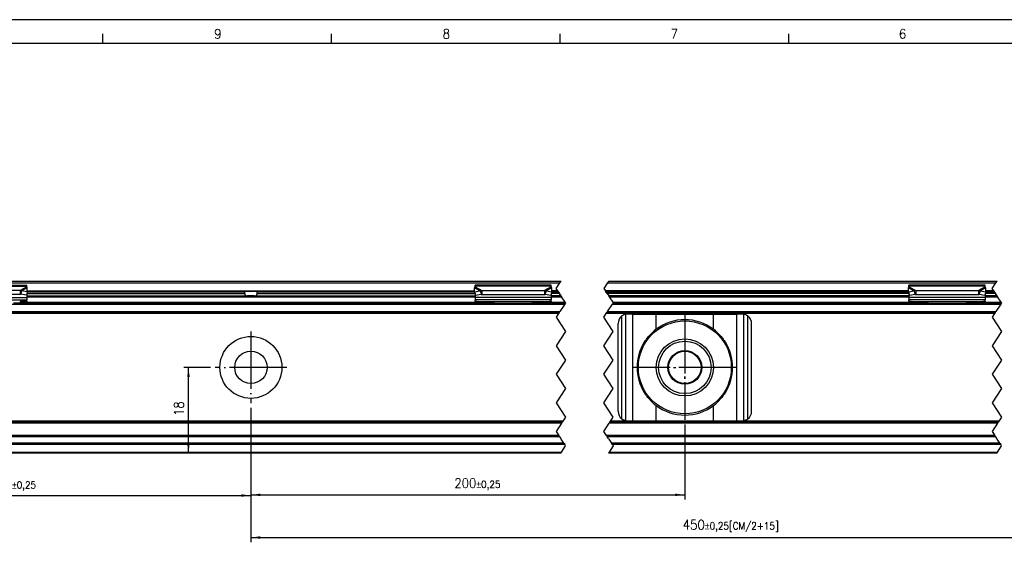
# Model space of a CAD drawing. Header units: millimetres. Extents: x -418 to 1575, y -634 to 914.
# Tile 13 of 49: x -32 to 175, y 334 to 443. Entities that reach past the tile are written whole.
import ezdxf

# ---------------------------------------------------------------- set-up
doc = ezdxf.new("R2010")
doc.units = ezdxf.units.MM
doc.linetypes.add('DOT_CENTER', pattern=[14, 12, -1, 0, -1])
doc.layers.add('1', color=7, linetype='Continuous')
doc.styles.add('CONVERTER_12', font='txt.shx', dxfattribs={"width": 0.9})
doc.dimstyles.new('ME10_DIM_33', dxfattribs={"dimtxt": 2, "dimasz": 2, "dimexe": 1, "dimexo": 1, "dimgap": 1, "dimtad": 1, "dimdsep": 46, "dimtxsty": 'CONVERTER_12', "dimsah": 1, "dimcen": 0.09, "dimclrd": 2, "dimclre": 2, "dimclrt": 2, "dimadec": 0, "dimazin": 0, "dimtol": 1, "dimtp": 0.25, "dimtm": 0.25, "dimtfac": 0.75, "dimtdec": 0, "dimtix": 1, "dimtmove": 0, "dimatfit": 3, "dimfxl": 1, "dimtolj": 1, "dimtzin": 0, "dimarcsym": 0})
doc.dimstyles.new('ME10_DIM_34', dxfattribs={"dimtxt": 2, "dimasz": 2, "dimexe": 1, "dimexo": 1, "dimgap": 1, "dimtad": 1, "dimdsep": 46, "dimtxsty": 'CONVERTER_12', "dimsah": 1, "dimcen": 0.09, "dimclrd": 2, "dimclre": 2, "dimclrt": 2, "dimadec": 0, "dimazin": 0, "dimtol": 1, "dimtp": 0.25, "dimtm": 0.25, "dimtfac": 0.75, "dimtdec": 0, "dimtix": 1, "dimtmove": 0, "dimatfit": 3, "dimfxl": 1, "dimtolj": 1, "dimtzin": 0, "dimarcsym": 0})
doc.dimstyles.new('ME10_DIM_38', dxfattribs={"dimtxt": 2, "dimasz": 2, "dimexe": 1, "dimexo": 1, "dimgap": 1, "dimtad": 1, "dimdsep": 46, "dimtxsty": 'CONVERTER_12', "dimsah": 1, "dimcen": 0.09, "dimclrd": 2, "dimclre": 2, "dimclrt": 2, "dimadec": 0, "dimazin": 0, "dimtol": 1, "dimtp": 0.25, "dimtm": 0.25, "dimtfac": 0.75, "dimtdec": 0, "dimtix": 1, "dimtmove": 0, "dimatfit": 3, "dimfxl": 1, "dimtolj": 1, "dimtzin": 0, "dimarcsym": 0})
doc.dimstyles.new('ME10_DIM_39', dxfattribs={"dimtxt": 2, "dimasz": 2, "dimexe": 1, "dimexo": 1, "dimgap": 1, "dimtad": 1, "dimdsep": 46, "dimtxsty": 'CONVERTER_12', "dimsah": 1, "dimcen": 0.09, "dimclrd": 2, "dimclre": 2, "dimclrt": 2, "dimadec": 0, "dimazin": 0, "dimtfac": 1, "dimtdec": 4, "dimtix": 1, "dimtmove": 0, "dimatfit": 3, "dimfxl": 1, "dimtolj": 1, "dimtzin": 0, "dimarcsym": 0})

# ---------------------------------------------------------------- blocks, each defined once
blk = doc.blocks.new('SOPORTE_SV2__50', base_point=(-242.89, 352.55))
at = {"color": 7, "linetype": 'Continuous'}
for p, q in [((-47.81, 388.3), (81.41, 388.3)), ((-47.58, 388.65), (81.64, 388.65)), ((91.64, 388.65), (173.08, 388.65)), ((-46.39, 387.82), (-30.39, 387.82)), ((-31.8, 386.7), (-44.98, 386.7)), ((-31.8, 386.7), (-31.8, 386.19)), ((-31.8, 386.19), (-31.8, 385.85)), ((-31.58, 386.17), (-31.66, 385.88)), ((-31.47, 386.61), (-31.58, 386.17)), ((-30.3, 386.43), (-31.47, 386.61)), ((-30.3, 386.43), (-30.48, 385.7)), ((-30.39, 387.61), (-30.39, 387.82)), ((-30.39, 387.43), (-30.39, 387.61)), ((-30.3, 386.43), (-30.28, 387.23)), ((-30.3, 386.55), (15.17, 386.55)), ((15.17, 386.55), (18.05, 386.55)), ((15.3, 386.05), (15.3, 386.35)), ((17.92, 386.05), (17.92, 386.35)), ((18.05, 386.55), (63.52, 386.55)), ((63.52, 386.43), (63.5, 387.23)), ((63.52, 386.43), (64.69, 386.61)), ((63.52, 386.43), (63.7, 385.7)), ((63.61, 387.61), (63.61, 387.82)), ((79.61, 387.82), (63.61, 387.82)), ((63.61, 387.43), (63.61, 387.61)), ((64.69, 386.61), (64.8, 386.17)), ((64.8, 386.17), (64.88, 385.88)), ((65.02, 386.7), (78.2, 386.7)), ((65.02, 386.7), (65.02, 386.19)), ((65.02, 386.19), (65.02, 385.85)), ((78.2, 386.7), (78.2, 386.19)), ((78.2, 386.19), (78.2, 385.85)), ((78.42, 386.17), (78.34, 385.88)), ((78.53, 386.61), (78.42, 386.17)), ((78.53, 386.61), (79.7, 386.43)), ((79.7, 386.43), (79.52, 385.7)), ((79.61, 387.61), (79.61, 387.82)), ((79.61, 387.43), (79.61, 387.61)), ((79.7, 386.43), (79.72, 387.23)), ((80.97, 386.55), (79.7, 386.55)), ((154.52, 386.55), (90.97, 386.55)), ((154.52, 386.43), (154.5, 387.23)), ((154.52, 386.43), (155.69, 386.61)), ((154.52, 386.43), (154.7, 385.7)), ((170.61, 387.82), (154.61, 387.82)), ((154.61, 387.61), (154.61, 387.82)), ((154.61, 387.43), (154.61, 387.61)), ((155.69, 386.61), (155.8, 386.17)), ((155.8, 386.17), (155.88, 385.88)), ((156.02, 386.7), (169.2, 386.7)), ((156.02, 386.7), (156.02, 386.19)), ((156.02, 386.19), (156.02, 385.85)), ((169.2, 386.7), (169.2, 386.19)), ((169.2, 386.19), (169.2, 385.85)), ((169.42, 386.17), (169.34, 385.88)), ((169.53, 386.61), (169.42, 386.17)), ((169.53, 386.61), (170.7, 386.43)), ((170.7, 386.43), (170.52, 385.7)), ((170.61, 387.61), (170.61, 387.82)), ((170.61, 387.43), (170.61, 387.61)), ((170.7, 386.43), (170.72, 387.23)), ((172.41, 386.55), (170.7, 386.55)), ((-46.39, 384.72), (-30.39, 384.72)), ((-31.8, 385.85), (-44.98, 385.85)), ((-30.48, 385.7), (-31.66, 385.88)), ((-30.39, 386.08), (-30.39, 385.21)), ((-30.39, 385.55), (15.92, 385.55)), ((-30.39, 385.21), (-30.39, 384.72)), ((-30.39, 384.44), (-30.39, 384.72)), ((-30.39, 384.44), (-30.39, 384.26)), ((-30.39, 384.26), (-30.39, 384.05)), ((17.3, 385.55), (15.92, 385.55)), ((17.3, 385.55), (63.61, 385.55)), ((63.61, 386.08), (63.61, 385.21)), ((63.61, 385.21), (63.61, 384.72)), ((79.61, 384.72), (63.61, 384.72)), ((63.61, 384.44), (63.61, 384.72)), ((63.61, 384.44), (63.61, 384.26)), ((63.61, 384.26), (63.61, 384.05)), ((63.7, 385.7), (64.88, 385.88)), ((65.02, 385.85), (78.2, 385.85)), ((65.1, 384.33), (68.61, 384.06)), ((65.1, 384.33), (65.1, 384.22)), ((66.37, 384.05), (65.1, 384.15)), ((74.61, 384.06), (78.12, 384.33)), ((78.12, 384.15), (76.85, 384.05)), ((78.12, 384.22), (78.12, 384.33)), ((78.34, 385.88), (79.52, 385.7)), ((79.61, 386.08), (79.61, 385.21)), ((81.64, 385.55), (79.61, 385.55)), ((79.61, 385.21), (79.61, 384.72)), ((79.61, 384.44), (79.61, 384.72)), ((79.61, 384.44), (79.61, 384.26)), ((79.61, 384.26), (79.61, 384.05)), ((154.61, 385.55), (91.64, 385.55)), ((154.61, 386.08), (154.61, 385.21)), ((154.61, 385.21), (154.61, 384.72)), ((154.61, 384.44), (154.61, 384.72)), ((170.61, 384.72), (154.61, 384.72)), ((154.61, 384.44), (154.61, 384.26)), ((154.61, 384.26), (154.61, 384.05)), ((154.7, 385.7), (155.88, 385.88)), ((156.02, 385.85), (169.2, 385.85)), ((156.1, 384.33), (159.61, 384.06)), ((156.1, 384.33), (156.1, 384.22)), ((157.37, 384.05), (156.1, 384.15)), ((165.61, 384.06), (169.12, 384.33)), ((169.12, 384.15), (167.85, 384.05)), ((169.12, 384.22), (169.12, 384.33)), ((169.34, 385.88), (170.52, 385.7)), ((170.61, 386.08), (170.61, 385.21)), ((173.08, 385.55), (170.61, 385.55)), ((170.61, 385.21), (170.61, 384.72)), ((170.61, 384.44), (170.61, 384.72)), ((170.61, 384.44), (170.61, 384.26)), ((170.61, 384.26), (170.61, 384.05)), ((-47.98, 382.05), (81.24, 382.05)), ((-30.39, 384.05), (-33.15, 384.05)), ((-30.39, 384.05), (63.61, 384.05)), ((63.61, 384.05), (66.37, 384.05)), ((66.37, 384.05), (68.61, 384.05)), ((68.61, 384.06), (74.61, 384.06)), ((68.61, 384.06), (68.61, 384.05)), ((68.61, 384.05), (70.46, 384.05)), ((70.46, 384.05), (70.46, 384.05)), ((70.46, 384.05), (74.61, 384.05)), ((74.61, 384.06), (74.61, 384.05)), ((74.61, 384.05), (76.85, 384.05)), ((76.85, 384.05), (79.61, 384.05)), ((79.61, 384.05), (82.57, 384.05)), ((91.24, 382.05), (172.68, 382.05)), ((92.57, 384.05), (154.61, 384.05)), ((154.61, 384.05), (157.37, 384.05)), ((157.37, 384.05), (159.61, 384.05)), ((159.61, 384.06), (165.61, 384.06)), ((159.61, 384.06), (159.61, 384.05)), ((159.61, 384.05), (161.46, 384.05)), ((161.46, 384.05), (161.46, 384.05)), ((161.46, 384.05), (165.61, 384.05)), ((165.61, 384.06), (165.61, 384.05)), ((165.61, 384.05), (167.85, 384.05)), ((167.85, 384.05), (170.61, 384.05)), ((170.61, 384.05), (174.01, 384.05)), ((96.68, 381.75), (95.61, 381.75)), ((96.68, 381.75), (101.6, 381.75)), ((101.6, 381.75), (113.62, 381.75)), ((113.62, 381.75), (118.54, 381.75)), ((119.61, 381.75), (118.54, 381.75)), ((93.61, 361.35), (93.61, 379.75)), ((121.61, 361.35), (121.61, 379.75)), ((95.61, 359.35), (96.68, 359.35)), ((96.68, 359.35), (101.6, 359.35)), ((101.6, 359.35), (113.62, 359.35)), ((113.62, 359.35), (118.54, 359.35)), ((118.54, 359.35), (119.61, 359.35)), ((81.91, 359.05), (-47.31, 359.05)), ((173.35, 359.05), (91.91, 359.05)), ((81.16, 356.27), (-48.05, 356.27)), ((172.6, 356.27), (91.16, 356.27)), ((82.31, 354.55), (-46.91, 354.55)), ((173.75, 354.55), (92.31, 354.55)), ((81.57, 352.55), (-47.64, 352.55)), ((173.01, 352.55), (91.57, 352.55))]:
    blk.add_line(p, q, dxfattribs=at)
at = {"color": 2, "linetype": 'DOT_CENTER'}
for p, q in [((80.61, 387.1), (81.41, 388.3)), ((81.41, 388.3), (81.64, 388.65)), ((91.41, 388.3), (90.61, 387.1)), ((91.64, 388.65), (91.41, 388.3)), ((172.05, 387.1), (172.84, 388.3)), ((172.84, 388.3), (173.08, 388.65)), ((80.94, 386.6), (80.61, 387.1)), ((80.97, 386.55), (80.94, 386.6)), ((80.97, 386.55), (81.11, 386.35)), ((81.11, 386.35), (81.31, 386.05)), ((90.61, 387.1), (90.94, 386.6)), ((90.94, 386.6), (90.97, 386.55)), ((91.11, 386.35), (90.97, 386.55)), ((91.31, 386.05), (91.11, 386.35)), ((172.38, 386.6), (172.05, 387.1)), ((172.41, 386.55), (172.38, 386.6)), ((172.41, 386.55), (172.55, 386.35)), ((172.55, 386.35), (172.75, 386.05)), ((81.64, 385.55), (81.31, 386.05)), ((81.64, 385.55), (81.77, 385.35)), ((82.51, 384.25), (81.77, 385.35)), ((82.51, 384.25), (82.61, 384.1)), ((82.61, 384.1), (82.57, 384.05)), ((91.31, 386.05), (91.64, 385.55)), ((91.77, 385.35), (91.64, 385.55)), ((91.77, 385.35), (92.51, 384.25)), ((92.61, 384.1), (92.51, 384.25)), ((92.57, 384.05), (92.61, 384.1)), ((173.08, 385.55), (172.75, 386.05)), ((173.08, 385.55), (173.21, 385.35)), ((173.95, 384.25), (173.21, 385.35)), ((173.95, 384.25), (174.05, 384.1)), ((174.05, 384.1), (174.01, 384.05)), ((81.24, 382.05), (81.11, 381.85)), ((81.24, 382.05), (81.37, 382.25)), ((82.44, 383.85), (81.37, 382.25)), ((82.44, 383.85), (82.57, 384.05)), ((91.11, 381.85), (91.24, 382.05)), ((91.37, 382.25), (91.24, 382.05)), ((91.37, 382.25), (92.44, 383.85)), ((92.57, 384.05), (92.44, 383.85)), ((172.68, 382.05), (172.55, 381.85)), ((172.68, 382.05), (172.81, 382.25)), ((173.88, 383.85), (172.81, 382.25)), ((173.88, 383.85), (174.01, 384.05)), ((81.11, 381.85), (80.61, 381.1)), ((80.61, 381.1), (82.61, 378.1)), ((90.61, 381.1), (91.11, 381.85)), ((92.61, 378.1), (90.61, 381.1)), ((172.55, 381.85), (172.05, 381.1)), ((172.05, 381.1), (174.05, 378.1)), ((82.61, 378.1), (80.61, 375.1)), ((90.61, 375.1), (92.61, 378.1)), ((174.05, 378.1), (172.05, 375.1)), ((80.61, 375.1), (82.61, 372.1)), ((92.61, 372.1), (90.61, 375.1)), ((172.05, 375.1), (174.05, 372.1)), ((82.61, 372.1), (80.61, 369.1)), ((90.61, 369.1), (92.61, 372.1)), ((174.05, 372.1), (172.05, 369.1)), ((80.61, 369.1), (82.61, 366.1)), ((92.61, 366.1), (90.61, 369.1)), ((172.05, 369.1), (174.05, 366.1)), ((82.61, 366.1), (80.61, 363.1)), ((90.61, 363.1), (92.61, 366.1)), ((174.05, 366.1), (172.05, 363.1)), ((80.61, 363.1), (82.61, 360.1)), ((92.61, 360.1), (90.61, 363.1)), ((172.05, 363.1), (174.05, 360.1)), ((82.61, 360.1), (82.04, 359.25)), ((92.04, 359.25), (92.61, 360.1)), ((174.05, 360.1), (173.48, 359.25)), ((81.77, 358.85), (80.61, 357.1)), ((81.77, 358.85), (81.91, 359.05)), ((82.04, 359.25), (81.91, 359.05)), ((90.61, 357.1), (91.77, 358.85)), ((91.91, 359.05), (91.77, 358.85)), ((91.91, 359.05), (92.04, 359.25)), ((173.21, 358.85), (172.05, 357.1)), ((173.21, 358.85), (173.35, 359.05)), ((173.48, 359.25), (173.35, 359.05)), ((80.61, 357.1), (81.16, 356.27)), ((81.16, 356.27), (81.35, 355.99)), ((81.35, 355.99), (81.57, 355.66)), ((81.7, 355.46), (81.57, 355.66)), ((82.23, 354.67), (81.7, 355.46)), ((91.16, 356.27), (90.61, 357.1)), ((91.35, 355.99), (91.16, 356.27)), ((91.57, 355.66), (91.35, 355.99)), ((91.57, 355.66), (91.7, 355.46)), ((91.7, 355.46), (92.23, 354.67)), ((172.05, 357.1), (172.6, 356.27)), ((172.6, 356.27), (172.79, 355.99)), ((172.79, 355.99), (173, 355.66)), ((173.14, 355.46), (173, 355.66)), ((173.67, 354.67), (173.14, 355.46)), ((81.71, 352.75), (82.61, 354.1)), ((82.31, 354.55), (82.23, 354.67)), ((82.31, 354.55), (82.44, 354.35)), ((82.61, 354.1), (82.44, 354.35)), ((92.61, 354.1), (91.71, 352.75)), ((92.23, 354.67), (92.31, 354.55)), ((92.44, 354.35), (92.31, 354.55)), ((92.44, 354.35), (92.61, 354.1)), ((173.15, 352.75), (174.05, 354.1)), ((173.75, 354.55), (173.67, 354.67)), ((173.75, 354.55), (173.88, 354.35)), ((174.05, 354.1), (173.88, 354.35)), ((81.57, 352.55), (81.71, 352.75)), ((91.71, 352.75), (91.57, 352.55)), ((173.01, 352.55), (173.15, 352.75))]:
    blk.add_line(p, q, dxfattribs=at)
at = {"color": 3, "linetype": 'Continuous'}
for p, q in [((91.41, 388.3), (172.84, 388.3)), ((-46.39, 387.61), (-30.39, 387.61)), ((-30.39, 387.43), (-31.8, 386.7)), ((-30.28, 387.23), (-31.47, 386.61)), ((15.3, 386.35), (-30.32, 386.35)), ((-30.3, 386.6), (63.52, 386.6)), ((63.54, 386.35), (17.92, 386.35)), ((63.5, 387.23), (64.69, 386.61)), ((79.61, 387.61), (63.61, 387.61)), ((63.61, 387.43), (65.02, 386.7)), ((79.61, 387.43), (78.2, 386.7)), ((79.72, 387.23), (78.53, 386.61)), ((79.68, 386.35), (81.11, 386.35)), ((80.94, 386.6), (79.7, 386.6)), ((154.52, 386.6), (90.94, 386.6)), ((91.11, 386.35), (154.54, 386.35)), ((154.5, 387.23), (155.69, 386.61)), ((170.61, 387.61), (154.61, 387.61)), ((154.61, 387.43), (156.02, 386.7)), ((170.61, 387.43), (169.2, 386.7)), ((170.72, 387.23), (169.53, 386.61)), ((170.68, 386.35), (172.55, 386.35)), ((172.38, 386.6), (170.7, 386.6)), ((-46.39, 385.21), (-30.39, 385.21)), ((-30.39, 386.05), (15.3, 386.05)), ((-30.39, 385.35), (63.61, 385.35)), ((-30.39, 384.25), (63.61, 384.25)), ((17.92, 386.05), (63.61, 386.05)), ((79.61, 385.21), (63.61, 385.21)), ((78.12, 384.33), (65.1, 384.33)), ((65.1, 384.22), (65.1, 384.15)), ((78.12, 384.15), (78.12, 384.22)), ((81.31, 386.05), (79.61, 386.05)), ((79.61, 385.35), (81.77, 385.35)), ((79.61, 384.25), (82.51, 384.25)), ((154.61, 386.05), (91.31, 386.05)), ((91.77, 385.35), (154.61, 385.35)), ((92.51, 384.25), (154.61, 384.25)), ((170.61, 385.21), (154.61, 385.21)), ((169.12, 384.33), (156.1, 384.33)), ((156.1, 384.22), (156.1, 384.15)), ((169.12, 384.15), (169.12, 384.22)), ((172.75, 386.05), (170.61, 386.05)), ((170.61, 385.35), (173.21, 385.35)), ((170.61, 384.25), (173.95, 384.25)), ((-47.84, 382.25), (81.37, 382.25)), ((-46.78, 383.85), (82.44, 383.85)), ((91.37, 382.25), (172.81, 382.25)), ((92.44, 383.85), (173.88, 383.85)), ((81.11, 381.85), (-48.11, 381.85)), ((172.55, 381.85), (91.11, 381.85)), ((94.41, 359.75), (94.41, 381.35)), ((95.21, 359.39), (95.21, 381.71)), ((96.68, 359.35), (96.68, 381.75)), ((101.6, 378.54), (101.6, 381.75)), ((113.62, 378.54), (113.62, 381.75)), ((118.54, 359.35), (118.54, 381.75)), ((120.01, 359.39), (120.01, 381.71)), ((120.81, 359.75), (120.81, 381.35)), ((101.6, 359.35), (101.6, 362.56)), ((113.62, 359.35), (113.62, 362.56)), ((81.77, 358.85), (-47.44, 358.85)), ((82.04, 359.25), (-47.18, 359.25)), ((173.21, 358.85), (91.77, 358.85)), ((173.48, 359.25), (92.04, 359.25)), ((81.35, 355.99), (-47.87, 355.99)), ((172.79, 355.99), (91.35, 355.99)), ((82.23, 354.67), (-46.99, 354.67)), ((82.44, 354.35), (-46.78, 354.35)), ((173.67, 354.67), (92.23, 354.67)), ((173.88, 354.35), (92.44, 354.35)), ((-47.51, 352.75), (81.71, 352.75)), ((91.71, 352.75), (173.15, 352.75))]:
    blk.add_line(p, q, dxfattribs=at)
at = {"color": 7, "linetype": 'Continuous'}
for centre, radius in [((107.61, 370.55), 9.75), ((16.61, 370.55), 6.5), ((107.61, 370.55), 6), ((107.61, 370.55), 5.5), ((16.61, 370.55), 3.4), ((107.61, 370.55), 3.55), ((107.61, 370.55), 3.4)]:
    blk.add_circle(centre, radius, dxfattribs=at)
for centre, radius, start, end in [((95.61, 379.75), 2, 126.8699, 180), ((95.61, 379.75), 2, 101.598, 126.8699), ((95.61, 379.75), 2, 90, 101.598), ((107.61, 370.55), 10, 53.076, 126.924), ((119.61, 379.75), 2, 78.402, 90), ((119.61, 379.75), 2, 53.1301, 78.402), ((119.61, 379.75), 2, 0, 53.1301), ((107.61, 370.55), 10, 126.924, 138.5708), ((107.61, 370.55), 10, 41.4292, 53.076), ((107.61, 370.55), 10, 148.2363, 211.7637), ((107.61, 370.55), 10, 328.2362, 31.7638), ((107.61, 370.55), 10, 221.4292, 233.076), ((107.61, 370.55), 10, 306.924, 318.5708), ((107.61, 370.55), 10, 233.076, 306.924), ((95.61, 361.35), 2, 180, 233.1301), ((95.61, 361.35), 2, 233.1301, 258.402), ((95.61, 361.35), 2, 258.402, 270), ((119.61, 361.35), 2, 270, 281.598), ((119.61, 361.35), 2, 281.598, 306.8699), ((119.61, 361.35), 2, 306.8699, 0)]:
    blk.add_arc(centre, radius, start, end, dxfattribs=at)
for points, knots in [([(-31.47, 386.61), (-31.5, 386.62), (-31.56, 386.64), (-31.64, 386.66), (-31.72, 386.69), (-31.78, 386.7), (-31.8, 386.7)], [0, 0, 0, 0, 0.0909021, 0.1730263, 0.2625573, 0.3435203, 0.3435203, 0.3435203, 0.3435203]), ([(-30.28, 387.23), (-30.29, 387.24), (-30.31, 387.28), (-30.33, 387.34), (-30.36, 387.39), (-30.38, 387.42), (-30.39, 387.43)], [0, 0, 0, 0, 0.0583422, 0.1234865, 0.1837171, 0.2333289, 0.2333289, 0.2333289, 0.2333289]), ([(15.3, 386.35), (15.3, 386.35), (15.3, 386.35), (15.3, 386.37), (15.29, 386.4), (15.29, 386.43), (15.28, 386.45), (15.27, 386.47), (15.26, 386.48), (15.25, 386.5), (15.24, 386.51), (15.23, 386.52), (15.22, 386.53), (15.21, 386.54), (15.19, 386.55), (15.17, 386.55), (15.17, 386.55)], [0, 0, 0, 0, 0.0032229, 0.0063371, 0.0457201, 0.0837487, 0.1009721, 0.1216592, 0.1407306, 0.1560497, 0.1717641, 0.1867764, 0.2020905, 0.2139013, 0.2375075, 0.2593423, 0.2593423, 0.2593423, 0.2593423]), ([(18.05, 386.55), (18.05, 386.55), (18.03, 386.55), (18.01, 386.54), (17.99, 386.52), (17.97, 386.5), (17.96, 386.48), (17.95, 386.47), (17.94, 386.45), (17.94, 386.43), (17.93, 386.41), (17.92, 386.39), (17.92, 386.37), (17.92, 386.35), (17.92, 386.35), (17.92, 386.35)], [0, 0, 0, 0, 0.0218348, 0.045441, 0.0729509, 0.1032303, 0.1220026, 0.1376206, 0.1583078, 0.1755311, 0.1960618, 0.2221082, 0.2529805, 0.2560947, 0.2593176, 0.2593176, 0.2593176, 0.2593176]), ([(63.5, 387.23), (63.51, 387.24), (63.53, 387.28), (63.55, 387.34), (63.58, 387.39), (63.6, 387.42), (63.61, 387.43)], [0, 0, 0, 0, 0.0583422, 0.1234865, 0.1837171, 0.2333289, 0.2333289, 0.2333289, 0.2333289]), ([(64.69, 386.61), (64.72, 386.62), (64.77, 386.64), (64.86, 386.66), (64.94, 386.69), (65, 386.7), (65.02, 386.7)], [0, 0, 0, 0, 0.0837038, 0.1730262, 0.2585914, 0.3435203, 0.3435203, 0.3435203, 0.3435203]), ([(78.2, 386.7), (78.22, 386.7), (78.28, 386.68), (78.36, 386.66), (78.45, 386.64), (78.5, 386.62), (78.53, 386.61)], [0, 0, 0, 0, 0.0879177, 0.170494, 0.2598164, 0.3435202, 0.3435202, 0.3435202, 0.3435202]), ([(79.72, 387.23), (79.71, 387.25), (79.69, 387.28), (79.67, 387.34), (79.64, 387.39), (79.62, 387.42), (79.61, 387.43)], [0, 0, 0, 0, 0.0630544, 0.1234867, 0.1837173, 0.233329, 0.233329, 0.233329, 0.233329]), ([(154.5, 387.23), (154.51, 387.25), (154.53, 387.28), (154.55, 387.34), (154.58, 387.39), (154.6, 387.42), (154.61, 387.43)], [0, 0, 0, 0, 0.0630544, 0.1234867, 0.1753749, 0.2333288, 0.2333288, 0.2333288, 0.2333288]), ([(155.69, 386.61), (155.72, 386.62), (155.77, 386.64), (155.86, 386.66), (155.94, 386.68), (156, 386.7), (156.02, 386.7)], [0, 0, 0, 0, 0.0837038, 0.1730262, 0.2556025, 0.3435202, 0.3435202, 0.3435202, 0.3435202]), ([(169.2, 386.7), (169.22, 386.7), (169.28, 386.68), (169.36, 386.66), (169.45, 386.64), (169.5, 386.62), (169.53, 386.61)], [0, 0, 0, 0, 0.0879177, 0.170494, 0.2598164, 0.3435202, 0.3435202, 0.3435202, 0.3435202]), ([(170.72, 387.23), (170.71, 387.24), (170.69, 387.28), (170.67, 387.33), (170.64, 387.39), (170.62, 387.42), (170.61, 387.43)], [0, 0, 0, 0, 0.0583422, 0.1234865, 0.1753748, 0.2333287, 0.2333287, 0.2333287, 0.2333287]), ([(-30.39, 384.44), (-30.51, 384.43), (-30.76, 384.42), (-31.14, 384.39), (-31.51, 384.36), (-31.76, 384.34), (-31.88, 384.33)], [0, 0, 0, 0, 0.373743, 0.74735, 1.121192, 1.494893, 1.494893, 1.494893, 1.494893]), ([(-31.88, 384.15), (-31.76, 384.16), (-31.51, 384.18), (-31.14, 384.2), (-30.76, 384.23), (-30.51, 384.25), (-30.39, 384.26)], [0, 0, 0, 0, 0.373648, 0.747439, 1.120997, 1.494694, 1.494694, 1.494694, 1.494694]), ([(-31.66, 385.88), (-31.67, 385.88), (-31.69, 385.87), (-31.73, 385.86), (-31.77, 385.85), (-31.79, 385.85), (-31.8, 385.85)], [0, 0, 0, 0, 0.0372861, 0.0751943, 0.1129244, 0.1512902, 0.1512902, 0.1512902, 0.1512902]), ([(15.3, 386.05), (15.3, 386.04), (15.3, 386.01), (15.3, 385.98), (15.31, 385.95), (15.31, 385.9), (15.33, 385.85), (15.35, 385.79), (15.38, 385.74), (15.42, 385.7), (15.45, 385.67), (15.51, 385.63), (15.59, 385.59), (15.69, 385.56), (15.81, 385.55), (15.88, 385.55), (15.92, 385.55)], [0, 0, 0, 0, 0.0350286, 0.0700793, 0.1044262, 0.1388823, 0.2000585, 0.2686213, 0.3257314, 0.3745865, 0.4257417, 0.4743706, 0.5784279, 0.6876454, 0.7990069, 0.9187125, 0.9187125, 0.9187125, 0.9187125]), ([(17.3, 385.55), (17.34, 385.55), (17.41, 385.55), (17.53, 385.56), (17.63, 385.59), (17.71, 385.63), (17.77, 385.67), (17.8, 385.7), (17.84, 385.74), (17.87, 385.79), (17.89, 385.85), (17.91, 385.9), (17.91, 385.94), (17.92, 385.98), (17.92, 386.01), (17.92, 386.04), (17.92, 386.05)], [0, 0, 0, 0, 0.1197056, 0.231067, 0.3402846, 0.4443418, 0.4929708, 0.544126, 0.5929811, 0.6500912, 0.7163179, 0.7798318, 0.8112529, 0.8486346, 0.8836854, 0.918714, 0.918714, 0.918714, 0.918714]), ([(63.61, 384.44), (63.73, 384.43), (63.98, 384.42), (64.36, 384.39), (64.73, 384.36), (64.98, 384.34), (65.1, 384.33)], [0, 0, 0, 0, 0.373747, 0.74735, 1.121191, 1.494893, 1.494893, 1.494893, 1.494893]), ([(65.1, 384.15), (64.98, 384.16), (64.73, 384.18), (64.36, 384.2), (63.98, 384.23), (63.73, 384.25), (63.61, 384.26)], [0, 0, 0, 0, 0.373648, 0.747439, 1.120997, 1.494694, 1.494694, 1.494694, 1.494694]), ([(64.88, 385.88), (64.89, 385.88), (64.91, 385.87), (64.95, 385.86), (64.99, 385.85), (65.01, 385.85), (65.02, 385.85)], [0, 0, 0, 0, 0.0372861, 0.0751943, 0.1129244, 0.1512902, 0.1512902, 0.1512902, 0.1512902]), ([(78.12, 384.33), (78.24, 384.34), (78.49, 384.36), (78.86, 384.39), (79.24, 384.42), (79.49, 384.43), (79.61, 384.44)], [0, 0, 0, 0, 0.373701, 0.747543, 1.121151, 1.494893, 1.494893, 1.494893, 1.494893]), ([(79.61, 384.26), (79.49, 384.25), (79.24, 384.23), (78.86, 384.2), (78.49, 384.18), (78.24, 384.16), (78.12, 384.15)], [0, 0, 0, 0, 0.373698, 0.747255, 1.121052, 1.494694, 1.494694, 1.494694, 1.494694]), ([(78.2, 385.85), (78.21, 385.85), (78.23, 385.85), (78.27, 385.86), (78.31, 385.87), (78.33, 385.88), (78.34, 385.88)], [0, 0, 0, 0, 0.0383658, 0.0760959, 0.1140041, 0.1512902, 0.1512902, 0.1512902, 0.1512902]), ([(154.61, 384.44), (154.73, 384.43), (154.98, 384.42), (155.36, 384.39), (155.73, 384.36), (155.98, 384.34), (156.1, 384.33)], [0, 0, 0, 0, 0.373747, 0.74735, 1.121191, 1.494893, 1.494893, 1.494893, 1.494893]), ([(156.1, 384.15), (155.98, 384.16), (155.73, 384.18), (155.36, 384.2), (154.98, 384.23), (154.73, 384.25), (154.61, 384.26)], [0, 0, 0, 0, 0.373642, 0.747439, 1.120997, 1.494694, 1.494694, 1.494694, 1.494694]), ([(155.88, 385.88), (155.89, 385.88), (155.91, 385.87), (155.95, 385.86), (155.99, 385.85), (156.01, 385.85), (156.02, 385.85)], [0, 0, 0, 0, 0.0372861, 0.0751943, 0.1129244, 0.1512902, 0.1512902, 0.1512902, 0.1512902]), ([(169.12, 384.33), (169.24, 384.34), (169.49, 384.36), (169.86, 384.39), (170.24, 384.42), (170.49, 384.43), (170.61, 384.44)], [0, 0, 0, 0, 0.373702, 0.747543, 1.12115, 1.494893, 1.494893, 1.494893, 1.494893]), ([(170.61, 384.26), (170.49, 384.25), (170.24, 384.23), (169.86, 384.2), (169.49, 384.18), (169.24, 384.16), (169.12, 384.15)], [0, 0, 0, 0, 0.373702, 0.747255, 1.121047, 1.494694, 1.494694, 1.494694, 1.494694]), ([(169.2, 385.85), (169.21, 385.85), (169.23, 385.85), (169.27, 385.86), (169.31, 385.87), (169.33, 385.88), (169.34, 385.88)], [0, 0, 0, 0, 0.0383658, 0.0760959, 0.1140041, 0.1512902, 0.1512902, 0.1512902, 0.1512902]), ([(99.11, 375.81), (99.19, 375.93), (99.35, 376.16), (99.6, 376.5), (99.85, 376.84), (100.03, 377.06), (100.11, 377.17)], [0, 0, 0, 0, 0.425548, 0.842522, 1.267064, 1.685169, 1.685169, 1.685169, 1.685169]), ([(115.11, 377.17), (115.19, 377.06), (115.37, 376.84), (115.62, 376.5), (115.87, 376.16), (116.03, 375.93), (116.11, 375.81)], [0, 0, 0, 0, 0.418104, 0.842646, 1.25962, 1.685167, 1.685167, 1.685167, 1.685167]), ([(100.11, 363.93), (100.03, 364.04), (99.85, 364.26), (99.6, 364.6), (99.35, 364.94), (99.19, 365.17), (99.11, 365.29)], [0, 0, 0, 0, 0.418104, 0.842647, 1.259621, 1.685169, 1.685169, 1.685169, 1.685169]), ([(116.11, 365.29), (116.03, 365.17), (115.87, 364.94), (115.62, 364.6), (115.37, 364.26), (115.19, 364.04), (115.11, 363.93)], [0, 0, 0, 0, 0.425548, 0.842521, 1.267063, 1.685167, 1.685167, 1.685167, 1.685167])]:
    blk.add_open_spline(points, degree=3, knots=knots, dxfattribs=at)
at = {"layer": '1', "color": 2, "linetype": 'DOT_CENTER'}
for p, q in [((107.61, 381.55), (107.61, 359.55)), ((107.61, 381.3), (107.61, 359.8)), ((16.61, 378.05), (16.61, 363.05)), ((24.11, 370.55), (9.11, 370.55)), ((118.61, 370.55), (96.61, 370.55)), ((118.36, 370.55), (96.86, 370.55))]:
    blk.add_line(p, q, dxfattribs=at)
blk = doc.blocks.new('*D97')
at = {"layer": '1', "color": 2, "linetype": 'Continuous'}
for p, q in [((16.61, 362.05), (16.61, 342.81)), ((107.61, 358.55), (107.61, 342.81)), ((16.61, 343.81), (107.61, 343.81))]:
    blk.add_line(p, q, dxfattribs=at)
at = {"layer": '1', "color": 2}
for points in [[(18.61, 344.07), (18.61, 343.55), (16.61, 343.81)], [(105.61, 343.55), (105.61, 344.07), (107.61, 343.81)]]:
    blk.add_solid(points, dxfattribs=at)
at = {"layer": '1', "color": 2, "insert": (59.27, 344.81), "char_height": 2, "attachment_point": 7, "rotation": 0.0001, "line_spacing_factor": 0.60024, "style": 'CONVERTER_12'}
blk.add_mtext('\\C2;\\C2;\\C2;200\\C2;\\H1.5;{\\Fgdt;`}0,25\\C2;', dxfattribs=at)
blk = doc.blocks.new('*D98')
at = {"layer": '1', "color": 2, "linetype": 'Continuous'}
for p, q in [((16.61, 362.05), (16.61, 342.66)), ((-74.39, 358.55), (-74.39, 342.66)), ((-74.39, 343.66), (16.61, 343.66))]:
    blk.add_line(p, q, dxfattribs=at)
at = {"layer": '1', "color": 2}
for points in [[(-72.39, 343.93), (-72.39, 343.4), (-74.39, 343.66)], [(14.61, 343.4), (14.61, 343.93), (16.61, 343.66)]]:
    blk.add_solid(points, dxfattribs=at)
at = {"layer": '1', "color": 2, "insert": (-38.13, 344.66), "char_height": 2, "attachment_point": 7, "rotation": 0.0001, "line_spacing_factor": 0.60024, "style": 'CONVERTER_12'}
blk.add_mtext('\\C2;200\\C2;\\H1.5;{\\Fgdt;`}0,25', dxfattribs=at)
blk = doc.blocks.new('*D102')
at = {"layer": '1', "color": 2, "linetype": 'Continuous'}
for p, q in [((16.61, 362.05), (16.61, 333.85)), ((216.61, 358.55), (216.61, 333.85)), ((16.61, 334.85), (216.61, 334.85))]:
    blk.add_line(p, q, dxfattribs=at)
at = {"layer": '1', "color": 2}
for points in [[(18.61, 335.12), (18.61, 334.59), (16.61, 334.85)], [(214.61, 334.59), (214.61, 335.12), (216.61, 334.85)]]:
    blk.add_solid(points, dxfattribs=at)
at = {"layer": '1', "color": 2, "insert": (107.18, 336.05), "char_height": 2, "attachment_point": 7, "rotation": 0.0001, "line_spacing_factor": 0.60024, "style": 'CONVERTER_12'}
blk.add_mtext('\\C2;\\C2;\\C2;450\\C2;\\H1.5;{\\Fgdt;`}0,25\\C2;[CM/2+15]', dxfattribs=at)
blk = doc.blocks.new('*D103')
at = {"layer": '1', "color": 2, "linetype": 'Continuous'}
for p, q in [((8.11, 370.55), (2.51, 370.55)), ((3.51, 352.55), (3.51, 370.55)), ((80.57, 352.55), (2.51, 352.55))]:
    blk.add_line(p, q, dxfattribs=at)
at = {"layer": '1', "color": 2}
for points in [[(3.77, 368.55), (3.25, 368.55), (3.51, 370.55)], [(3.25, 354.55), (3.77, 354.55), (3.51, 352.55)]]:
    blk.add_solid(points, dxfattribs=at)
at = {"layer": '1', "color": 2, "insert": (2.51, 360.35), "char_height": 2, "attachment_point": 7, "rotation": 90, "line_spacing_factor": 0.60024, "style": 'CONVERTER_12'}
blk.add_mtext('18', dxfattribs=at)
blk = doc.blocks.new('_A1', base_point=(416.98, -145.5))
at = {"layer": '1', "color": 2, "linetype": 'Continuous'}
for p, q in [((421.98, 443.5), (-418.02, 443.5)), ((-14.5, 440.5), (-14.5, 438.5)), ((33.45, 440.5), (33.45, 438.5)), ((81.39, 440.5), (81.39, 438.5)), ((129.33, 440.5), (129.33, 438.5))]:
    blk.add_line(p, q, dxfattribs=at)
at = {"layer": '1', "color": 7, "linetype": 'Continuous'}
blk.add_line((416.98, 438.5), (-398.02, 438.5), dxfattribs=at)
at = {"layer": '1', "color": 2, "char_height": 2, "attachment_point": 4, "line_spacing_factor": 1.20048, "style": 'CONVERTER_12'}
for s, insert in [('9', (8.9, 440.52)), ('8', (56.83, 440.52)), ('7', (104.63, 440.52)), ('6', (152.49, 440.52))]:
    blk.add_mtext(s, dxfattribs=dict(at, insert=insert))
blk = doc.blocks.new('Front3', base_point=(-155.39, 370.6))
blk.add_blockref('SOPORTE_SV2__50', (-242.89, 352.55))
at = {"layer": '1'}
dim = blk.add_linear_dim(base=(3.508, 352.55), p1=(9.11, 370.55), p2=(81.574, 352.55), angle=90, dimstyle='ME10_DIM_39', dxfattribs=at)
dim.commit()
dim.dimension.update_dxf_attribs({"geometry": '*D103', "text_midpoint": (1.508, 361.55), "text_rotation": 90})
dim = blk.add_linear_dim(base=(-74.39, 343.662), p1=(16.61, 363.05), p2=(-74.39, 359.55), dimstyle='ME10_DIM_34', dxfattribs=at)
dim.commit()
dim.dimension.update_dxf_attribs({"geometry": '*D98', "text_midpoint": (-32.645, 345.662), "text_rotation": 0.00014})
dim = blk.add_linear_dim(base=(16.61, 343.809), p1=(107.61, 359.55), p2=(16.61, 363.05), dimstyle='ME10_DIM_33', override={"dimpost": '<>'}, dxfattribs=at)
dim.commit()
dim.dimension.update_dxf_attribs({"geometry": '*D97', "text_midpoint": (64.758, 345.809), "text_rotation": 0.00014})
dim = blk.add_linear_dim(base=(16.61, 334.853), p1=(216.61, 359.55), p2=(16.61, 363.05), text='<>[CM/2+15]', dimstyle='ME10_DIM_38', override={"dimpost": '<>[CM/2+15]'}, dxfattribs=at)
dim.commit()
dim.dimension.update_dxf_attribs({"geometry": '*D102', "text_midpoint": (119.664, 337.053), "text_rotation": 0.00014})

msp = doc.modelspace()

# ---------------------------------------------------------------- block references
for name, p in [('_A1', (416.98, -145.5)), ('Front3', (-155.39, 370.6))]:
    msp.add_blockref(name, p)

doc.saveas('drawing.dxf')
